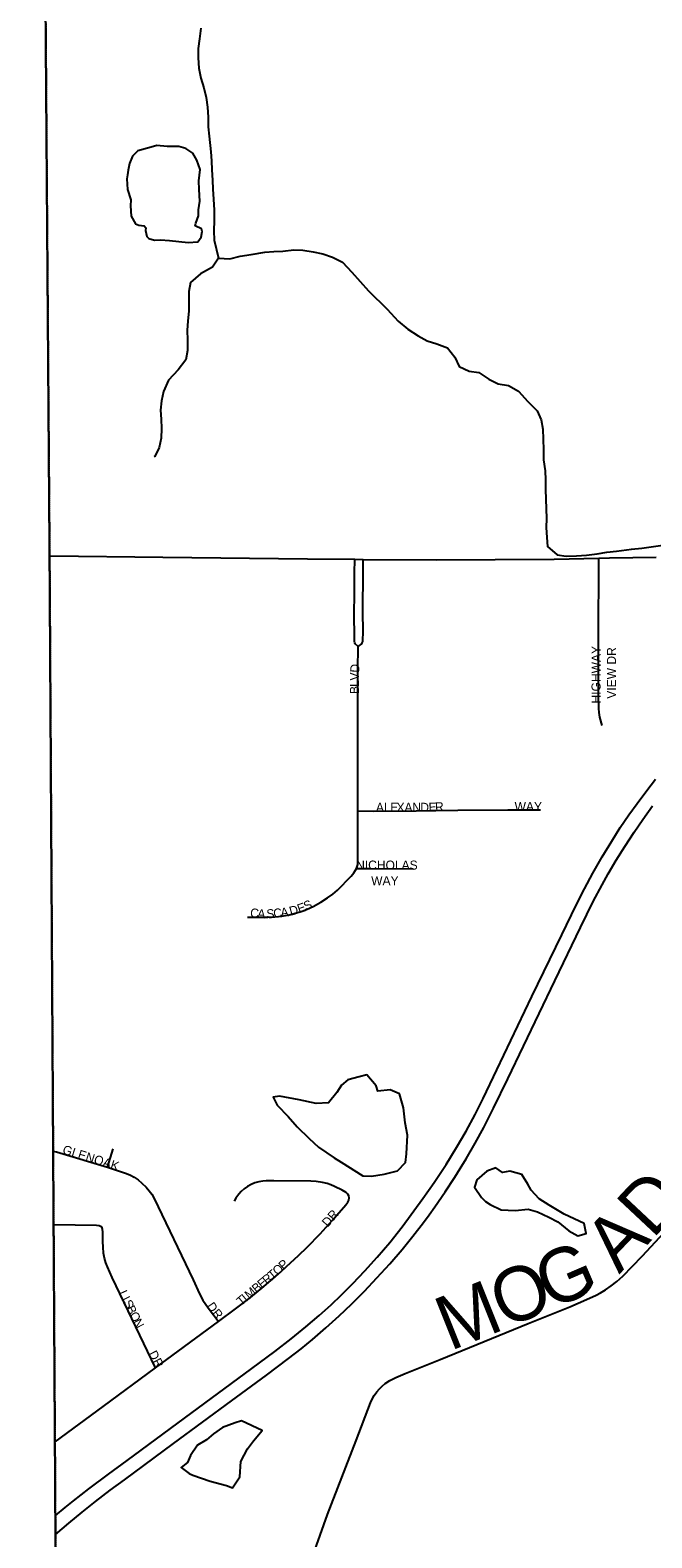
# Model space of a CAD drawing. Header units: feet. Extents: x 2113747 to 2516209, y 960708 to 1356798.
# Tile 47 of 206: x 2273654 to 2277107, y 1125856 to 1134222. Entities that reach past the tile are written whole.
import ezdxf

# ---------------------------------------------------------------- set-up
doc = ezdxf.new("R2010")
doc.units = ezdxf.units.FT
doc.header["$LTSCALE"] = 50
doc.header["$MEASUREMENT"] = 0
doc.linetypes.add('OhDOT_USTN3', pattern=[0.22, 0.165, -0.055])
for name, color, linetype in [('0_Xref', 7, 'Continuous'), ('GM_X_Adjacent_County', 251, 'OhDOT_USTN3'), ('GM_X_City_Street', 251, 'Continuous'), ('GM_X_City_Street_Text', 251, 'Continuous'), ('GM_X_County', 251, 'OhDOT_USTN3'), ('GM_X_County_Road', 3, 'Continuous'), ('GM_X_County_Road_Text', 3, 'Continuous'), ('GM_X_Interstate_Route', 1, 'Continuous'), ('GM_X_Minor_Lake', 5, 'Continuous'), ('GM_X_Minor_River', 5, 'Continuous'), ('GM_X_Township', 251, 'OhDOT_USTN3'), ('GM_X_Township_Subdivision', 4, 'Continuous'), ('GM_X_Township_Subdivision_Text', 4, 'Continuous')]:
    doc.layers.add(name, color=color, linetype=linetype)
doc.styles.add('Styledgn030', font='dgn030.shx')

# ---------------------------------------------------------------- blocks, each defined once
blk = doc.blocks.new('POR')
at = {"layer": 'GM_X_Adjacent_County', "flags": 128}
blk.add_lwpolyline([(2192629.9, 1167519.5), (2192631.2, 1170403.5), (2192632.8, 1173672.8), (2192633.8, 1175629.5), (2192671.1, 1181169.3), (2192669.3, 1184775.1), (2192667.8, 1187766.9), (2192660.9, 1188884.7), (2192638, 1192623.1), (2192637, 1192687), (2192624.5, 1194837.8), (2192737.6, 1194839.7), (2198605.6, 1194974.2), (2199009.7, 1194982.8), (2204631.8, 1195039.6), (2205347.9, 1195050.5), (2205386.6, 1195051.1), (2205910.4, 1195059.1), (2205996.9, 1195060.4), (2208466.7, 1195086.6), (2214754.4, 1195227), (2218436, 1195308), (2224284, 1195428.9), (2225752.4, 1195457.9), (2225462.4, 1195534.2), (2225401.5, 1195595.2), (2225364.4, 1195690.5), (2225385.6, 1195870.7), (2225422.7, 1195968.7), (2225454.5, 1196101.2), (2225555.1, 1196175.4), (2225730, 1196146.2), (2225936.7, 1196103.9), (2226103.6, 1195950.2), (2226196.3, 1195762.1), (2226318.2, 1195778), (2226413.6, 1195876), (2226477.1, 1196119.8), (2226432.1, 1196339.7), (2226254.6, 1196527.8), (2226111.5, 1196633.7), (2226016.1, 1196776.8), (2225706.3, 1197037.8), (2225597.5, 1197214), (2225541.9, 1197428.6), (2225549.8, 1197574.3), (2225533.9, 1197682.9), (2225510.1, 1197751.8), (2225433.3, 1197823.4), (2225319.3, 1197810.1), (2225163, 1197849.8), (2225022.6, 1197884.3), (2224866.2, 1197995.8), (2224773.6, 1198237.6), (2224766.2, 1198416.3), (2224818.6, 1198832.8), (2224831.8, 1198917.6), (2224868.9, 1199050.1), (2224916.6, 1199124.2), (2224988.2, 1199164), (2225078.2, 1199177.2), (2225210.7, 1199142.8), (2225361.7, 1199058), (2225454.5, 1198986.5), (2225541.9, 1198975.9), (2225626.7, 1199020.9), (2225653.2, 1199068.6), (2225634.6, 1199164), (2225576.3, 1199317.6), (2225558.1, 1199409.1), (2225502.1, 1199640.9), (2225359.1, 1199810.4), (2225210.7, 1199887.3), (2225033.2, 1199916.4), (2224903.4, 1199927), (2224733.8, 1199887.3), (2224588.1, 1199836.9), (2224426.5, 1199852.8), (2224304.6, 1199924.4), (2224140.3, 1200009.2), (2224033.1, 1200099.2), (2223933.7, 1200223.8), (2223870.1, 1200324.4), (2223843.6, 1200456.9), (2223875.4, 1200570.8), (2223989.3, 1200713.9), (2224135, 1200891.4), (2224264.9, 1201013.3), (2224315.2, 1201058.3), (2224325.8, 1201095.4), (2224307.2, 1201143.1), (2224270.1, 1201185.5), (2224190.7, 1201257), (2224050.2, 1201262.3), (2223875.4, 1201254.4), (2223719.1, 1201259.7), (2223624.4, 1201296.8), (2223554.8, 1201352.4), (2223464.7, 1201458.4), (2223422.3, 1201569.7), (2223427.6, 1201646.5), (2223462.1, 1201752.5), (2223552.1, 1201842.6), (2223692.6, 1201903.5), (2223840.9, 1201967.1), (2223893.9, 1201998.9), (2223939, 1202043.9), (2223962.8, 1202134), (2223909.8, 1202269.1), (2223851.5, 1202340.7), (2223774.7, 1202356.6), (2223692.6, 1202348.6), (2223578.6, 1202303.6), (2223491.2, 1202258.5), (2223382.6, 1202226.8), (2223303.1, 1202247.9), (2223247.5, 1202300.9), (2223215.7, 1202377.8), (2223197.1, 1202483.7), (2223244.8, 1202642.7), (2223353.4, 1202799), (2223454.1, 1202942.1), (2223462.1, 1203018.9), (2223462.1, 1203064), (2223390.5, 1203188.5), (2223235.7, 1203282.8), (2223181.3, 1203339.3), (2223130.4, 1203395.8), (2223116.3, 1203463.6), (2223153, 1203562.4), (2223226.5, 1203633.1), (2223288.6, 1203695.2), (2223316.9, 1203765.9), (2223297.1, 1203887.3), (2223251.9, 1203949.5), (2223175.6, 1203974.9), (2223085.2, 1203955.1), (2223006.1, 1203918.4), (2222935.5, 1203853.4), (2222850.7, 1203698), (2222740.6, 1203607.6), (2222675.6, 1203593.5), (2222616.2, 1203610.5), (2222559.7, 1203698), (2222463.7, 1204073.8), (2222458, 1204285.7), (2222497.6, 1204359.1), (2222596.5, 1204452.4), (2222805.5, 1204585.1), (2222929.8, 1204675.6), (2222992, 1204740.5), (2223006.1, 1204788.6), (2222972.2, 1204847.9), (2222910.1, 1204912.9), (2222760.3, 1204955.2), (2222599.3, 1204969.4), (2222480.6, 1205008.9), (2222404.4, 1205076.7), (2222263.1, 1205240.6), (2222181.2, 1205336.6), (2222079.5, 1205407.3), (2221966.5, 1205441.2), (2221881.7, 1205472.2), (2221797, 1205516.5), (2221703.7, 1205619.2), (2221630.3, 1205687), (2221562.5, 1205698.3), (2221463.6, 1205681.3), (2221311, 1205613.5), (2221195.2, 1205576.8), (2221070.9, 1205582.4), (2220859, 1205622), (2220743.2, 1205681.3), (2220576.5, 1205822.6), (2220455, 1205944), (2220302.4, 1206023.1), (2220181, 1206074), (2220090.6, 1206150.3), (2220048.2, 1206308.5), (2220039.7, 1206483.6), (2219974.7, 1206616.4), (2219935.2, 1206709.7), (2219898.5, 1206817), (2219906.9, 1206918.7), (2220005.8, 1207031.7), (2220152.7, 1207136.3), (2220291.1, 1207226.7), (2220373.1, 1207288.8), (2220421.9, 1207378.1), (2220410.9, 1207565.9), (2220407.2, 1207760.7), (2220339.7, 1208008), (2220291, 1208255.3), (2220324.8, 1208431.4), (2220444.6, 1208768.6), (2220470.9, 1208944.7), (2220422.2, 1209154.5), (2220328.5, 1209281.8), (2220103.7, 1209491.7), (2219826.5, 1209709), (2219691.6, 1209851.3), (2219429.3, 1210203.5), (2219283.2, 1210473.3), (2219245.7, 1210694.3), (2219320.7, 1211065.2), (2219356.9, 1211201.2), (2219410.6, 1211402.4), (2219451.8, 1211743.4), (2219388.1, 1211971.9), (2219215.8, 1212230.4), (2219028.4, 1212466.5), (2218661.3, 1212777.4), (2218365.3, 1213088.4), (2218207.9, 1213346.9), (2218114.2, 1213710.3), (2218088, 1214032.6), (2218118, 1214403.5), (2218200.4, 1214647), (2218372.8, 1214973), (2218440.2, 1215096.6), (2218541.4, 1215411.3), (2218635, 1215696.1), (2218743.7, 1215898.4), (2218886.1, 1216149.4), (2219047.2, 1216370.4), (2219095.9, 1216516.6), (2219144.6, 1216741.4), (2219144.6, 1216921.2), (2219118.3, 1217142.2), (2219133.3, 1217333.3), (2219144.6, 1217520.7), (2219065.9, 1217816.6), (2219058.4, 1218048.9), (2219054.6, 1218326.2), (2219075.1, 1218515), (2219103.6, 1218655.5), (2219090, 1218753.5), (2219032.2, 1218921.9), (2218878.6, 1219180.4), (2218788.6, 1219296.6), (2218691.2, 1219360.2), (2218575.1, 1219379), (2218297.8, 1219382.7), (2217968.1, 1219292.8), (2217739.6, 1219274.1), (2217544.8, 1219307.8), (2217436.1, 1219296.6), (2217237.5, 1219296.6), (2217140.1, 1219345.3), (2217039, 1219457.7), (2216781, 1219756.6), (2216623.1, 1220057.1), (2216570, 1220251), (2216533.2, 1220570.4), (2216540.7, 1220686.5), (2216551.9, 1220843.9), (2216668.1, 1220915.1), (2216847.9, 1220915.1), (2217027.7, 1220836.4), (2217394.9, 1220686.5), (2217522.3, 1220769), (2217675.9, 1220956.3), (2217732.1, 1221094.9), (2217720.9, 1221244.8), (2217683.4, 1221394.7), (2217559.6, 1221466.3), (2217447.4, 1221394.7), (2217323.7, 1221398.4), (2217147.6, 1221465.8), (2216990.3, 1221615.7), (2216922.8, 1221671.9), (2216776.7, 1221754.3), (2216638.1, 1221784.3), (2216499.5, 1221758.1), (2216364.6, 1221701.9), (2216282.2, 1221679.4), (2216188.5, 1221761.8), (2216154.8, 1221904.2), (2216195, 1221993.3), (2217854.6, 1222013.8), (2218902.3, 1222026.2), (2221110.2, 1222044.8), (2224969.7, 1222054.4), (2226270.9, 1222054.4), (2227184.2, 1222047.2), (2228798.4, 1222028), (2230481.2, 1221983), (2231335, 1221970.9), (2233013.3, 1221964.2), (2233375.5, 1221985.7), (2235298.9, 1222030.3), (2235886, 1222018.9), (2238008.6, 1221951.6), (2239797.9, 1221947.1), (2240042.3, 1221946.5), (2240473.1, 1221945.4), (2240926.8, 1221944.3), (2242478.9, 1221940.4), (2243220.1, 1221938.8), (2246206.9, 1221908.5), (2259652.5, 1221764.6), (2265464.6, 1221710.9), (2271661.6, 1221657), (2271878.3, 1221655.1), (2272245.5, 1221652), (2272941.3, 1221646.2), (2272946, 1221095.4), (2272949.1, 1220734.4), (2272952.1, 1220381.2), (2272955.4, 1219996), (2272959.4, 1219526.6), (2272961.9, 1219224.8), (2272968.2, 1218487.3), (2272977.4, 1217406), (2272974.8, 1216501), (2272990.9, 1215563.4), (2273071.2, 1206556.1), (2273192.8, 1198453.5), (2273152, 1195400.2), (2273227.8, 1192712.3), (2273176, 1191452.9), (2273163.7, 1190519), (2273216.2, 1187364.3), (2273321.3, 1182083.5), (2273359.1, 1179653.6), (2273351.3, 1179125), (2273357.7, 1177775.8), (2273384.1, 1177023.3), (2273394.3, 1176620.2), (2273391.7, 1176176.2), (2273414.8, 1174719.8), (2273428, 1173103.9), (2273425.8, 1173043.6), (2273462.1, 1168895.5), (2273464.5, 1168621), (2273485.8, 1167056), (2273539.3, 1163371.7), (2273559.6, 1160545.6), (2273585.4, 1158808.2), (2273596.3, 1155295.4), (2273631.6, 1150488), (2273636.5, 1149823), (2273644.5, 1148717.3), (2273648.4, 1148193.1), (2273652, 1147705.5), (2273706.6, 1144116.6), (2273707.6, 1143905.8), (2273727.1, 1137671.6), (2273735.1, 1134958.5), (2273761.9, 1131307.3), (2273776.3, 1128907.7), (2273781.7, 1128012.6), (2273782.4, 1127896.3), (2273784.2, 1127598.8), (2273791.5, 1126394.8), (2273793.6, 1126045), (2273794.2, 1125937.8), (2273799.7, 1125028), (2273809.4, 1124393.2), (2273866, 1121326.5), (2273859.4, 1119169.8), (2273876.6, 1118816.7), (2273877.6, 1116829.3), (2273844.6, 1115019.5), (2273847.8, 1114656.2), (2273851, 1114280.8), (2273852.3, 1114201.4), (2273856.5, 1113636.4), (2273857.2, 1113574.9), (2273859.5, 1113280.7), (2273861.4, 1113068.9), (2273868, 1112293.9), (2273872.2, 1111793.8), (2273877.5, 1111173.5), (2273881.1, 1110747.6), (2273883.9, 1110420.3), (2273884.8, 1110318.2), (2273888.6, 1109866.3), (2273890, 1109707.5), (2273891.8, 1109492.1), (2273890.4, 1108659.3), (2273894.8, 1107881.1), (2273927.6, 1105260.2), (2273922.8, 1103968.8), (2273943.7, 1101977.2), (2274002.6, 1096381.5), (2274018.6, 1094549.4), (2274044.9, 1093010.2), (2274048.7, 1092052.6), (2274067.2, 1090515.4), (2273842.4, 1090510.7), (2272585.3, 1090487.3), (2271751, 1090471.4), (2270733.1, 1090435.2), (2268200, 1090404.7), (2267777.9, 1090417.9), (2267760.3, 1089303.9), (2267673.8, 1087761.6), (2267628.1, 1085889.8), (2267594, 1084591.7), (2267582.7, 1084034.8), (2267570.3, 1083741), (2267407.2, 1076550.8), (2267310.2, 1072879), (2267224, 1068545.6), (2267218.3, 1067679.9), (2267123.1, 1064546.5), (2267119.1, 1064405.2), (2267104.5, 1064277.9), (2267008.7, 1060529.1), (2266029.7, 1060557.9), (2264763.9, 1060590.1), (2264178.8, 1060604.7), (2263522.7, 1060622.5), (2262904.9, 1060648.5), (2262577.6, 1060658), (2262494, 1060660.5), (2262467.7, 1060661.6), (2262069.3, 1060670.2), (2259905, 1060723.2), (2259350.2, 1060738.4), (2254917, 1060859.8), (2252021.6, 1060939.2), (2251064.1, 1060965.4), (2247613.1, 1061077.2), (2245772.7, 1061157), (2240478.8, 1061338.5), (2240258.8, 1061346.5), (2239174.2, 1061389.9), (2237828.1, 1061435.5), (2234872.6, 1061543.7), (2228637.7, 1061772), (2226856.4, 1061837.2), (2226221.3, 1061860.2), (2224371, 1061928), (2218716.2, 1062135.2), (2216024.1, 1062233.7), (2214252.3, 1062298.5), (2212077.5, 1062441.6), (2210447.7, 1062486), (2205425.9, 1062621.2), (2204591.8, 1062651.7), (2204074.2, 1062670.6), (2204061.3, 1063896.1), (2204018.7, 1067962.2), (2204017.8, 1068050.4), (2203986, 1071081.2), (2203969.1, 1073268.3), (2203919.7, 1078642.6), (2203897.5, 1079534.1), (2203924.1, 1083121.6), (2203902.3, 1084169), (2203923.9, 1085136.9), (2203915.9, 1085866.3), (2203909.3, 1086297.6), (2203904.8, 1086751.9), (2203874, 1089335.2), (2203868.8, 1089766.1), (2203327, 1089754.3), (2199689.1, 1089719.7), (2199501.9, 1089724.5), (2198608.4, 1089725.7), (2198226.9, 1089714.9), (2197797.6, 1089712.6), (2197121.5, 1089708), (2195423.4, 1089702.7), (2195255.6, 1089694.6), (2194546.9, 1089678.2), (2193306.3, 1089676.1), (2192605.8, 1089671.9), (2192619.6, 1092103.3), (2192625.3, 1092537.8), (2192655.8, 1094119.7), (2192658.9, 1095336.3), (2192658, 1095922.6), (2192588.6, 1099321.9), (2192674.5, 1103192.8), (2192654.8, 1107795.5), (2192654.1, 1108034.1), (2192653, 1108439.7), (2192666.1, 1108661.5), (2192655.7, 1108900), (2192656.8, 1109082.6), (2192653.9, 1109924.3), (2192636.4, 1110046.8), (2192644.4, 1110728.7), (2192636.8, 1111737.7), (2192634.1, 1112042.6), (2192629.5, 1112563.6), (2192567, 1113876.2), (2192570.8, 1115766.5), (2192562.7, 1116200.3), (2192562.2, 1116521.2), (2192561.7, 1116842), (2192568.4, 1119398.8), (2192556.7, 1120002.2), (2192551.5, 1123337.2), (2192552.2, 1123393.2), (2192559.7, 1126775.7), (2192557.3, 1127768), (2192541.4, 1130026.9), (2192543.4, 1132645.5), (2192543.5, 1135846.7), (2192542.4, 1136084.5), (2192539.5, 1136744.2), (2192530.1, 1137575), (2192539.4, 1140482.2), (2192538.9, 1143380.8), (2192552.3, 1147211.2), (2192555.8, 1148675.9), (2192557.2, 1148924), (2192558, 1149453.5), (2192561.9, 1150576.9), (2192568.8, 1152460.6), (2192570.2, 1152862.8), (2192571.3, 1153175.8), (2192574.9, 1154176.3), (2192587.8, 1155252.3), (2192594.1, 1158494.9), (2192604.3, 1162456.4), (2192620.3, 1166969.1), (2192629.9, 1167519.5)], dxfattribs=at)
at = {"layer": 'GM_X_City_Street', "flags": 128}
for points in [[(2273780.9, 1128002.1), (2273799.8, 1127997.8), (2273819.4, 1127992.1), (2274083.8, 1127912.2)], [(2274083.8, 1127912.2), (2274114.3, 1128015.6)], [(2274083.8, 1127912.2), (2274134, 1127896.9), (2274189.9, 1127877.7), (2274211.3, 1127868.2), (2274231.7, 1127857), (2274253.8, 1127842.1), (2274274.4, 1127825.1), (2274298, 1127801.8), (2274315.6, 1127781.9), (2274329.3, 1127762.9), (2274342.7, 1127739.8), (2274558.7, 1127287), (2274594.8, 1127210.1), (2274613.2, 1127175.7), (2274628.8, 1127151.1), (2274648.1, 1127125.1), (2274672.3, 1127093.9), (2274699.2, 1127056.8)], [(2274699.2, 1127056.8), (2274794.3, 1127126.7), (2274877.9, 1127190.2), (2274951.6, 1127250.1), (2275034, 1127320.3), (2275145, 1127422.4), (2275191.7, 1127468.3), (2275265.1, 1127543.2), (2275330.9, 1127616.3), (2275407, 1127703.3), (2275417.6, 1127718.4), (2275424, 1127730.7), (2275425.7, 1127743.1), (2275423.1, 1127754.8), (2275417.9, 1127763.3), (2275408.8, 1127771.8), (2275386, 1127786.1), (2275345, 1127805.8), (2275324.4, 1127815.1), (2275303.2, 1127822.2), (2275278, 1127828), (2275242.7, 1127833.2), (2275213.6, 1127835.1), (2275006.9, 1127837.7), (2274964.5, 1127836.9), (2274945.3, 1127835.3), (2274923.2, 1127831.3), (2274901.5, 1127825.2), (2274880.9, 1127816.7), (2274861.2, 1127805.9), (2274842.8, 1127793.1), (2274825.9, 1127778.4), (2274812.1, 1127763.5), (2274796.6, 1127740.6), (2274786.1, 1127725.1)], [(2273786.4, 1127594.2), (2274022.2, 1127591.5), (2274037.2, 1127589.5), (2274048.9, 1127583.7)], [(2274349.7, 1126799.4), (2274153.1, 1127209.1), (2274109.2, 1127301.1), (2274082.7, 1127360.3), (2274073.6, 1127383), (2274066.6, 1127408.8), (2274062, 1127435.1), (2274058.6, 1127468.2), (2274057.5, 1127501.3), (2274058.2, 1127553.7), (2274056.7, 1127567.4), (2274053.5, 1127577.2), (2274048.9, 1127583.7)], [(2274349.7, 1126799.4), (2274699.2, 1127056.8)], [(2273793.5, 1126389.7), (2274060, 1126585.2), (2274349.7, 1126799.4)]]:
    blk.add_lwpolyline(points, dxfattribs=at)
at = {"layer": 'GM_X_County', "flags": 128}
blk.add_lwpolyline([(2353397.3, 1222450.6), (2356857.8, 1222526.2), (2358764.2, 1222567.9), (2364179.8, 1222723), (2365829.3, 1222755.4), (2369644.5, 1222836), (2372194.3, 1222881.1), (2374472.3, 1222923.6), (2379690, 1223029.2), (2379735.3, 1219825.9), (2379742.5, 1219374.1), (2379833.5, 1216178.2), (2380013.7, 1209139.3), (2380002.9, 1203412.7), (2380022.1, 1202248.7), (2380179.5, 1195355.7), (2380181.1, 1194352.1), (2380358.7, 1187411.8), (2380412.2, 1186569.4), (2380419, 1184192.9), (2380463.4, 1181822.8), (2380682.1, 1170162.6), (2380745.6, 1166807.5), (2380770.9, 1165044.4), (2380823.5, 1161381.7), (2380824.4, 1161039), (2380878.4, 1157551.6), (2380892.1, 1156694), (2381025.8, 1152330.2), (2381034.1, 1152022.9), (2381157.7, 1145149.6), (2381235.2, 1140057.3), (2381268.9, 1137567.7), (2381333.6, 1132856.3), (2381336.2, 1132676.3), (2381342.7, 1132209.7), (2381380.2, 1130882.5), (2381387.9, 1130504.3), (2381408.6, 1129490.6), (2381421.5, 1128859.1), (2381523.9, 1123852.6), (2381544, 1122871.8), (2381624.1, 1118858), (2381679.2, 1116097), (2382044.1, 1104151.5), (2382074.4, 1096083.3), (2382125.5, 1091786.6), (2380307.4, 1091765.7), (2379220.6, 1091753.5), (2378988.2, 1091750.9), (2374063.3, 1091695.8), (2368828.8, 1091636.7), (2365146.5, 1091594.1), (2364291.2, 1091584.2), (2363494.4, 1091575), (2360810.6, 1091544.4), (2360599, 1091542), (2358847.6, 1091522.2), (2355371.4, 1091476.5), (2352195.1, 1091434.8), (2348514, 1091386.5), (2345660.7, 1091348.1), (2342696.5, 1091308), (2341798.6, 1091295.9), (2335156.9, 1091206), (2333215.9, 1091179.6), (2331836.7, 1091160.8), (2328725.2, 1091118.3), (2328614.6, 1091116.8), (2326938, 1091094), (2326731.9, 1091091.2), (2324107.7, 1091055.6), (2318106.7, 1090974.3), (2313863.2, 1090916.7), (2307056.5, 1090902.7), (2301402.5, 1090840.2), (2299895.2, 1090830.9), (2299145.4, 1090827), (2298147.3, 1090820), (2294564.9, 1090799.7), (2294189.7, 1090794.9), (2291695.4, 1090779.5), (2287536.2, 1090732.9), (2283974.2, 1090692.1), (2281183.7, 1090660.2), (2280571.3, 1090645.8), (2279736.9, 1090638.3), (2276110.5, 1090564), (2275964.5, 1090560.6), (2275353.8, 1090543.6), (2275299.8, 1090544.7), (2274067.2, 1090515.4), (2274048.7, 1092052.6), (2274044.9, 1093010.2), (2274018.6, 1094549.4), (2274002.6, 1096381.5), (2273943.7, 1101977.2), (2273922.8, 1103968.8), (2273927.6, 1105260.2), (2273894.8, 1107881.1), (2273890.4, 1108659.3), (2273891.8, 1109492.1), (2273890, 1109707.5), (2273888.6, 1109866.3), (2273884.8, 1110318.2), (2273883.9, 1110420.3), (2273881.1, 1110747.6), (2273877.5, 1111173.5), (2273872.2, 1111793.8), (2273868, 1112293.9), (2273861.4, 1113068.9), (2273859.5, 1113280.7), (2273857.2, 1113574.9), (2273856.5, 1113636.4), (2273852.3, 1114201.4), (2273851, 1114280.8), (2273847.8, 1114656.2), (2273844.6, 1115019.5), (2273877.6, 1116829.3), (2273876.6, 1118816.7), (2273859.4, 1119169.8), (2273866, 1121326.5), (2273809.4, 1124393.2), (2273799.7, 1125028), (2273794.2, 1125937.8), (2273793.6, 1126045), (2273791.5, 1126394.8), (2273784.2, 1127598.8), (2273782.4, 1127896.3), (2273781.7, 1128012.6), (2273776.3, 1128907.7), (2273761.9, 1131307.3), (2273735.1, 1134958.5), (2273727.1, 1137671.6), (2273707.6, 1143905.8), (2273706.6, 1144116.6), (2273652, 1147705.5), (2273648.4, 1148193.1), (2273644.5, 1148717.3), (2273636.5, 1149823), (2273631.6, 1150488), (2273596.3, 1155295.4), (2273585.4, 1158808.2), (2273559.6, 1160545.6), (2273539.3, 1163371.7), (2273485.8, 1167056), (2273464.5, 1168621), (2273462.1, 1168895.5), (2273425.8, 1173043.6), (2273428, 1173103.9), (2273414.8, 1174719.8), (2273391.7, 1176176.2), (2273394.3, 1176620.2), (2273384.1, 1177023.3), (2273357.7, 1177775.8), (2273351.3, 1179125), (2273359.1, 1179653.6), (2273321.3, 1182083.5), (2273216.2, 1187364.3), (2273163.7, 1190519), (2273176, 1191452.9), (2273227.8, 1192712.3), (2273152, 1195400.2), (2273192.8, 1198453.5), (2273071.2, 1206556.1), (2272990.9, 1215563.4), (2272974.8, 1216501), (2272977.4, 1217406), (2272968.2, 1218487.3), (2272961.9, 1219224.8), (2272959.4, 1219526.6), (2272955.4, 1219996), (2272952.1, 1220381.2), (2272949.1, 1220734.4), (2272946, 1221095.4), (2272941.3, 1221646.2), (2274225.6, 1221624.2), (2276583.5, 1221584), (2279435.7, 1221566.7), (2287284, 1221585.8), (2287633.6, 1221586.7), (2288155.2, 1221588), (2289132.5, 1221589), (2291838.4, 1221591.7), (2294723.8, 1221588), (2295595.2, 1221590.6), (2298613, 1221604.6), (2299175.1, 1221608.8), (2303374.4, 1221676), (2308425.8, 1221766), (2313088.3, 1221841.3), (2315599.9, 1221874.5), (2319071, 1221920.3), (2326583.9, 1222060.9), (2327982.2, 1222075.8), (2333341.1, 1222132.7), (2335681.5, 1222157.3), (2338510.3, 1222201), (2341238.8, 1222244.5), (2343737.4, 1222286.4), (2344323.7, 1222288.3), (2349299.7, 1222361.1), (2350843.4, 1222394.8), (2353397.3, 1222450.6)], dxfattribs=at)
at = {"layer": 'GM_X_County_Road', "flags": 128}
for points in [[(2273767.4, 1131305.4), (2274390.8, 1131297.7)], [(2274390.8, 1131297.7), (2275195, 1131287.9), (2275456.6, 1131286.1)], [(2276812.3, 1131292.6), (2276871.1, 1131293.9), (2277130.2, 1131297.8)], [(2275456.6, 1131286.1), (2275504.2, 1131285.8)], [(2275504.2, 1131285.8), (2275909.3, 1131283.1), (2276564.7, 1131287)], [(2276564.7, 1131287), (2276812.3, 1131292.6)], [(2275163.5, 1125583.7), (2275305.8, 1125986.1), (2275464.6, 1126396.2), (2275543.8, 1126604.9), (2275553.5, 1126626.2), (2275565, 1126646.6), (2275578.5, 1126665.8), (2275593.7, 1126683.6), (2275608.2, 1126697.6), (2275626.4, 1126712.4), (2275651.7, 1126728.6), (2275684.4, 1126745.1), (2275735.9, 1126767.2), (2275930.3, 1126846.6), (2276419.2, 1127045.9), (2276650.6, 1127138.9), (2276743.7, 1127179.4), (2276797.7, 1127203.2), (2276820.8, 1127214.9), (2276848.7, 1127231.5), (2276880.6, 1127253.9), (2276911.2, 1127278.3), (2276945.1, 1127308.9), (2277051.8, 1127419.9), (2277345.2, 1127734)]]:
    blk.add_lwpolyline(points, dxfattribs=at)
at = {"layer": 'GM_X_Interstate_Route', "flags": 128}
for points in [[(2273794.4, 1125979.2), (2273847.8, 1126023.6), (2273895.6, 1126061.2), (2273980.1, 1126127.3), (2274089, 1126209), (2274193.6, 1126285.5), (2274510.4, 1126519.3), (2274885.7, 1126795.4), (2275012.1, 1126889.5), (2275102.9, 1126959.9), (2275184.4, 1127026.3), (2275259.3, 1127090.3), (2275325.1, 1127149.7), (2275382.3, 1127204), (2275445.1, 1127266.8), (2275512.9, 1127338.2), (2275581.3, 1127413.7), (2275650.9, 1127494.9), (2275720.4, 1127582.6), (2275834.7, 1127739.3), (2275897.5, 1127828.5), (2275964.1, 1127927.7), (2276022.4, 1128021.5), (2276074.6, 1128111.9), (2276124.5, 1128205.6), (2276169, 1128294.3), (2276245.9, 1128454), (2276440.7, 1128859.2), (2276605.9, 1129202.1), (2276686.2, 1129367.4), (2276732.5, 1129457.8), (2276779.3, 1129544.3), (2276831.3, 1129635.4), (2276883.8, 1129722.4), (2276931.4, 1129797), (2276979, 1129867.7), (2277024.7, 1129931.7), (2277077.7, 1130002.5), (2277126.9, 1130065.7)], [(2273794.4, 1125875.4), (2273868, 1125937.9), (2273942.3, 1125999.1), (2274016.5, 1126058.3), (2274098.6, 1126120.2), (2274178.3, 1126178.4), (2274450.3, 1126379), (2274773, 1126616.1), (2274966.1, 1126757.9), (2275089.3, 1126850.6), (2275158.5, 1126905.3), (2275222.1, 1126957.4), (2275296.6, 1127021.6), (2275369.4, 1127087.7), (2275438.2, 1127153.3), (2275510, 1127225.3), (2275580.1, 1127298.8), (2275650.5, 1127376.6), (2275719, 1127456.1), (2275779, 1127529.8), (2275837.6, 1127605.2), (2275870.4, 1127649.1), (2275900.8, 1127692.4), (2275958.7, 1127775.9), (2276012.6, 1127858.1), (2276042.2, 1127904.7), (2276074.7, 1127958.5), (2276125.8, 1128046.3), (2276172.7, 1128132.7), (2276227.7, 1128240.8), (2276306.5, 1128403), (2276568.6, 1128946.9), (2276710.1, 1129243), (2276781, 1129387.5), (2276830.1, 1129480.5), (2276864, 1129540.6), (2276908.9, 1129617.2), (2276955.6, 1129692.6), (2277007.6, 1129772.4), (2277055.9, 1129842.9), (2277109.8, 1129917.4)]]:
    blk.add_lwpolyline(points, dxfattribs=at)
at = {"layer": 'GM_X_Minor_Lake'}
for p, q in [((2274428, 1133054.6), (2274532.1, 1133044.9)), ((2275381.8, 1127940.4), (2275502.1, 1127864.6)), ((2276209.1, 1127706.4), (2276269.2, 1127676.6)), ((2274558.3, 1126204.5), (2274654.4, 1126170.7))]:
    blk.add_line(p, q, dxfattribs=at)
at = {"layer": 'GM_X_Minor_Lake', "flags": 128}
for points in [[(2274532.1, 1133044.9), (2274586.1, 1133047.1), (2274604.1, 1133073.2), (2274610, 1133105.3), (2274606, 1133119.3), (2274569.9, 1133137.3), (2274573.8, 1133151.3), (2274589.7, 1133191.5), (2274589.6, 1133225.6), (2274595.5, 1133273.8), (2274593.3, 1133337.9), (2274591.2, 1133386.1), (2274599, 1133448.3), (2274578.8, 1133500.4), (2274556.7, 1133540.4), (2274518.6, 1133566.4), (2274480.5, 1133576.3), (2274414.5, 1133576.1), (2274358.4, 1133581.9), (2274326.4, 1133573.8), (2274252.4, 1133553.4), (2274222.5, 1133523.3), (2274206.6, 1133483.1), (2274198.7, 1133444.9), (2274194.8, 1133418.9), (2274190.8, 1133396.8), (2274195, 1133338.6), (2274213.2, 1133280.5), (2274211.3, 1133248.4), (2274215.5, 1133190.2), (2274239.6, 1133148.2), (2274257.6, 1133140.2), (2274287.7, 1133136.3), (2274295.7, 1133126.3), (2274293.7, 1133110.3), (2274301.8, 1133078.2), (2274313.9, 1133066.2), (2274343.9, 1133056.3), (2274378, 1133058.4), (2274428, 1133054.6)], [(2275502.1, 1127864.6), (2275550.1, 1127862.7), (2275620.1, 1127875), (2275694.1, 1127893.3), (2275738, 1127939.6), (2275743.9, 1127987.8), (2275749.6, 1128090.1), (2275737.4, 1128158.2), (2275727.1, 1128242.4), (2275704.9, 1128320.6), (2275652.8, 1128342.5), (2275584.8, 1128334.2), (2275574.7, 1128364.3), (2275524.4, 1128426.3), (2275480.4, 1128414.1), (2275418.4, 1128397.9), (2275382.5, 1128367.7), (2275356.6, 1128327.5), (2275310.7, 1128269.1), (2275242.7, 1128266.9), (2275148.6, 1128286.7), (2275038.4, 1128306.4), (2275004.4, 1128302.2), (2275026.6, 1128256.2), (2275086.8, 1128194.2), (2275137, 1128136.2), (2275203.2, 1128072.2), (2275255.4, 1128024.2), (2275341.7, 1127964.4), (2275381.8, 1127940.4)], [(2276269.2, 1127676.6), (2276347.3, 1127672.8), (2276419.3, 1127679.1), (2276471.4, 1127665.2), (2276533.5, 1127635.3), (2276583.6, 1127609.4), (2276645.8, 1127559.4), (2276696, 1127531.5), (2276741.9, 1127545.7), (2276729.8, 1127599.9), (2276619.5, 1127651.6), (2276535.3, 1127701.5), (2276481.2, 1127737.4), (2276437, 1127785.4), (2276416.9, 1127819.5), (2276384.7, 1127871.5), (2276318.6, 1127891.4), (2276276.6, 1127883.2), (2276240.5, 1127909.1), (2276190.5, 1127890.9), (2276134.6, 1127842.6), (2276120.7, 1127802.4), (2276160.9, 1127744.4), (2276183, 1127722.4), (2276209.1, 1127706.4)], [(2274654.4, 1126170.7), (2274744.6, 1126147), (2274778.6, 1126133), (2274818.5, 1126195.4), (2274824.2, 1126279.6), (2274860.1, 1126350), (2274894, 1126394.2), (2274941.8, 1126452.5), (2274827.6, 1126506.3), (2274791.6, 1126494.1), (2274721.6, 1126467.8), (2274671.7, 1126433.6), (2274633.7, 1126399.4), (2274583.8, 1126371.1), (2274543.9, 1126312.8), (2274528, 1126274.6), (2274492.1, 1126246.4), (2274536.2, 1126212.5), (2274558.3, 1126204.5)]]:
    blk.add_lwpolyline(points, dxfattribs=at)
at = {"layer": 'GM_X_Minor_River', "flags": 128}
for points in [[(2274602.7, 1134232.7), (2274594.8, 1134174.4), (2274587, 1134120.3), (2274587.2, 1134068.1), (2274591.3, 1134012), (2274601.5, 1133955.8), (2274617.7, 1133901.7), (2274631.8, 1133849.6), (2274638, 1133795.5), (2274642.2, 1133739.3), (2274642.3, 1133685.1), (2274648.5, 1133635), (2274656.7, 1133546.8), (2274660.9, 1133496.6), (2274663, 1133446.5), (2274667.2, 1133390.3), (2274669.4, 1133340.2), (2274671.5, 1133284), (2274675.7, 1133223.9), (2274675.9, 1133165.7), (2274674, 1133109.5), (2274676.2, 1133057.4), (2274700.5, 1132957.1), (2274762.6, 1132953.3), (2274820.6, 1132967.6), (2274880.6, 1132977.8), (2274956.6, 1132990.1), (2275006.6, 1132994.3), (2275056.7, 1132996.4), (2275118.7, 1133002.7), (2275168.7, 1133000.8), (2275224.8, 1132993), (2275278.9, 1132981.1), (2275333, 1132963.3), (2275389.1, 1132935.4), (2275441.3, 1132879.4), (2275533.7, 1132775.4), (2275636.1, 1132673.4), (2275698.3, 1132607.4), (2275750.5, 1132563.4), (2275808.6, 1132525.5), (2275858.7, 1132497.6), (2275912.8, 1132481.7), (2275970.9, 1132459.9), (2276013.1, 1132407.9), (2276037.3, 1132355.8), (2276091.4, 1132329.9), (2276145.5, 1132322), (2276201.6, 1132286.1), (2276253.7, 1132260.2), (2276309.8, 1132250.4), (2276365.9, 1132218.4), (2276418.1, 1132162.5), (2276470.3, 1132110.5), (2276492.5, 1132060.4), (2276500.7, 1132008.3), (2276502.8, 1131952.1), (2276505, 1131893.9), (2276505.2, 1131837.8), (2276513.3, 1131777.6), (2276515.5, 1131727.5), (2276515.7, 1131673.3), (2276517.8, 1131619.1), (2276520, 1131567), (2276522.1, 1131512.9), (2276520.3, 1131462.7), (2276522.4, 1131406.5), (2276526.6, 1131356.4), (2276580.8, 1131310.4), (2276630.8, 1131302.6), (2276688.9, 1131304.8), (2276742.9, 1131309), (2276802.9, 1131317.2), (2276856.9, 1131325.4)], [(2274700.5, 1132957.1), (2274666.6, 1132906.9), (2274600.7, 1132870.6), (2274544.8, 1132822.2), (2274534.9, 1132772), (2274535.2, 1132665.7), (2274529.4, 1132607.5), (2274525.5, 1132557.4), (2274527.7, 1132501.2), (2274527.9, 1132445.1), (2274518, 1132392.9), (2274476.2, 1132336.6), (2274422.3, 1132280.2), (2274394.4, 1132217.9), (2274382.6, 1132165.7), (2274378.7, 1132113.6), (2274380.9, 1132063.4), (2274383, 1132011.3), (2274381.2, 1131959.1), (2274371.3, 1131906.9), (2274345.5, 1131856.7), (2274343.5, 1131854.7)], [(2276856.9, 1131325.4), (2276911, 1131331.6), (2276993, 1131341.9), (2277051, 1131348.1), (2277167.1, 1131364.5)]]:
    blk.add_lwpolyline(points, dxfattribs=at)
at = {"layer": 'GM_X_Township', "flags": 128}
blk.add_lwpolyline([(2273706.6, 1144116.6), (2274451, 1144099.7), (2275848.1, 1144130), (2275977.4, 1144134.4), (2276352.4, 1144118), (2276673.1, 1144104.1), (2278962.2, 1144111.4), (2282223.6, 1144167.6), (2282615.9, 1144160.3), (2282945.7, 1144162.9), (2283046.1, 1144163.7), (2284147.3, 1144164.5), (2284989, 1144172.2), (2286546.8, 1144190.6), (2290241, 1144200.7), (2292292.6, 1144206.4), (2295497.7, 1144177), (2297666.9, 1144176.2), (2299033.2, 1144175.6), (2299033.9, 1144014.5), (2299047.5, 1140868.4), (2299047.6, 1140749.9), (2299047.8, 1140209.6), (2299046.1, 1140060.4), (2299044.3, 1139886.5), (2299057.8, 1135394.5), (2299057.9, 1135375.9), (2299058.9, 1134619.3), (2299063, 1131449.1), (2299075.5, 1121791.7), (2299079.5, 1118653.9), (2298612.7, 1118656.7), (2291693.7, 1118699.5), (2291590.1, 1118700.2), (2286495.2, 1118731.7), (2284462.4, 1118744.2), (2279390.2, 1118775.6), (2279101.6, 1118777.4), (2278180.8, 1118783.1), (2278095.3, 1118774.2), (2278025.8, 1118784.1), (2276681.8, 1118792.4), (2275473, 1118799.8), (2273938.9, 1118798.6), (2273876.6, 1118816.7), (2273859.4, 1119169.8), (2273866, 1121326.5), (2273809.4, 1124393.2), (2273799.7, 1125028), (2273794.2, 1125937.8), (2273793.6, 1126045), (2273791.5, 1126394.8), (2273784.2, 1127598.8), (2273782.4, 1127896.3), (2273781.7, 1128012.6), (2273776.3, 1128907.7), (2273761.9, 1131307.3), (2273735.1, 1134958.5), (2273727.1, 1137671.6), (2273707.6, 1143905.8), (2273706.6, 1144116.6)], dxfattribs=at)
at = {"layer": 'GM_X_Township_Subdivision', "flags": 128}
for points in [[(2275476.3, 1130801.8), (2275459.8, 1130817.6), (2275457.1, 1130822.6), (2275455.6, 1130829.2), (2275455.6, 1130855.3), (2275454.1, 1130979.9), (2275454.4, 1131098), (2275455, 1131209.4), (2275456.6, 1131286.1)], [(2275476.3, 1130801.8), (2275495.4, 1130817.6), (2275498.4, 1130822.2), (2275500.7, 1130830.3), (2275502, 1130839.9), (2275503.1, 1130879.1), (2275501.7, 1131001), (2275503.3, 1131212), (2275504.2, 1131285.8)], [(2276830.6, 1130363), (2276817.7, 1130410.8), (2276813.1, 1130435.5), (2276811.3, 1130457.5), (2276810.3, 1130523.1), (2276810, 1130891.2), (2276812, 1131239.3), (2276812.3, 1131292.6)], [(2275473.7, 1129890.6), (2275473.7, 1129986.5), (2275474.4, 1130672.4), (2275476.3, 1130801.8)], [(2275465.9, 1129570.7), (2275468.2, 1129575.6), (2275470.5, 1129581.7), (2275472.1, 1129586.4), (2275473.2, 1129592.7), (2275473.8, 1129597.8), (2275473.8, 1129602.3), (2275473.7, 1129890.6)], [(2275473.7, 1129890.6), (2275559.8, 1129889.1), (2275796.9, 1129890.5), (2275878, 1129892.9), (2276029.2, 1129894.3), (2276306.4, 1129895.1), (2276487.4, 1129895.6)], [(2274860.5, 1129300.6), (2274973.6, 1129300), (2275013.2, 1129302), (2275051.7, 1129305.6), (2275091.5, 1129313.2), (2275133.4, 1129323.7), (2275165.2, 1129333.3), (2275193, 1129344.3), (2275225.7, 1129360.2), (2275269, 1129384.3), (2275305.3, 1129407.4), (2275334.8, 1129428.7), (2275360.2, 1129449.9), (2275436.1, 1129527.6), (2275450.8, 1129546.2), (2275460.5, 1129560.4), (2275465.9, 1129570.7)], [(2275465.9, 1129570.7), (2275534.7, 1129570.1), (2275781.5, 1129569.1)]]:
    blk.add_lwpolyline(points, dxfattribs=at)
at = {"layer": 'GM_X_City_Street_Text', "char_height": 50, "attachment_point": 7, "line_spacing_factor": 0.8, "style": 'Styledgn030'}
for s, insert, rotation in [('{\\Fdgn000|c0;\\C256;GLENOAK}', (2273829.7, 1127988.7), 342.64539), ('{\\Fdgn000|c0;\\C256;DR}', (2275306.9, 1127577.3), 49.0934), ('{\\Fdgn000|c0;\\C256;O}', (2275027.7, 1127308.9), 41.98977), ('{\\Fdgn000|c0;\\C256;P}', (2275061.4, 1127339.3), 43.07352), ('{\\Fdgn000|c0;\\C256;E}', (2274941.3, 1127236.7), 39.81606), ('{\\Fdgn000|c0;\\C256;R}', (2274968.3, 1127259.2), 39.83711), ('{\\Fdgn000|c0;\\C256;T}', (2274998.8, 1127284.7), 39.92676), ('{\\Fdgn000|c0;\\C256;L}', (2274143, 1127216), 294.36481), ('{\\Fdgn000|c0;\\C256;I}', (2274158.8, 1127181.2), 296.79105), ('{\\Fdgn000|c0;\\C256;T}', (2274826.4, 1127140.9), 39.81606), ('{\\Fdgn000|c0;\\C256;I}', (2274853.4, 1127163.4), 39.83187), ('{\\Fdgn000|c0;\\C256;M}', (2274870.3, 1127177.5), 39.82888), ('{\\Fdgn000|c0;\\C256;B}', (2274910.9, 1127211.3), 39.82422), ('{\\Fdgn000|c0;\\C256;S}', (2274168.9, 1127161.2), 297.0944), ('{\\Fdgn000|c0;\\C256;B}', (2274185, 1127129.9), 297.08614), ('{\\Fdgn000|c0;\\C256;D}', (2274631.4, 1127142), 304.60532), ('{\\Fdgn000|c0;\\C256;R}', (2274660.4, 1127100.5), 310.01992), ('{\\Fdgn000|c0;\\C256;O}', (2274203, 1127094.7), 297.09884), ('{\\Fdgn000|c0;\\C256;N}', (2274223, 1127055.5), 297.09285), ('{\\Fdgn000|c0;\\C256;DR}', (2274309.5, 1126879), 297.89669)]:
    blk.add_mtext(s, dxfattribs=dict(at, insert=insert, rotation=rotation))
at = {"layer": 'GM_X_County_Road_Text', "char_height": 300, "attachment_point": 7, "line_spacing_factor": 0.8, "style": 'Styledgn030'}
for s, insert, rotation in [('{\\Fdgn000|c0;\\C256;D}', (2277110, 1127510.6), 46.87688), ('{\\Fdgn000|c0;\\C256;A}', (2276925.1, 1127316.7), 46.35585), ('{\\Fdgn000|c0;\\C256;G}', (2276543.2, 1127114.8), 23.36389), ('{\\Fdgn000|c0;\\C256;O}', (2276287.7, 1127012.2), 21.84397), ('{\\Fdgn000|c0;\\C256;M}', (2275985.1, 1126891.2), 21.80305)]:
    blk.add_mtext(s, dxfattribs=dict(at, insert=insert, rotation=rotation))
at = {"layer": 'GM_X_Township_Subdivision_Text', "char_height": 50, "attachment_point": 7, "line_spacing_factor": 0.8, "style": 'Styledgn030'}
for s, insert, rotation in [('{\\Fdgn000|c0;\\C256;HIGHWAY}', (2276822.1, 1130485.9), 90), ('{\\Fdgn000|c0;\\C256;VIEW DR}', (2276907.2, 1130512.3), 90), ('{\\Fdgn000|c0;\\C256;V}', (2275480.2, 1130613.4), 89.78139), ('{\\Fdgn000|c0;\\C256;D}', (2275480.3, 1130655.3), 85.77732), ('{\\Fdgn000|c0;\\C256;B}', (2275480.1, 1130538.6), 89.92712), ('{\\Fdgn000|c0;\\C256;L}', (2275480.2, 1130578.2), 89.93011), ('{\\Fdgn000|c0;\\C256;A}', (2275574.2, 1129884.8), 0.02186), ('{\\Fdgn000|c0;\\C256;L}', (2275618.2, 1129884.8), 0.00001), ('{\\Fdgn000|c0;\\C256;E}', (2275653.4, 1129884.8), 0.02058), ('{\\Fdgn000|c0;\\C256;X}', (2275688.6, 1129884.8), 0.01536), ('{\\Fdgn000|c0;\\C256;A}', (2275732.6, 1129884.8), 0.01536), ('{\\Fdgn000|c0;\\C256;N}', (2275776.6, 1129884.9), 0.00001), ('{\\Fdgn000|c0;\\C256;D}', (2275820.8, 1129884.9), 0.162), ('{\\Fdgn000|c0;\\C256;E}', (2275867.3, 1129885.1), 2.16528), ('{\\Fdgn000|c0;\\C256;R}', (2275904.1, 1129886.5), 3.50856), ('{\\Fdgn000|c0;\\C256;WAY}', (2276344.2, 1129889.2), 0.00001), ('{\\Fdgn000|c0;\\C256;NICHOLAS}', (2275464.2, 1129563.6), 0.00001), ('{\\Fdgn000|c0;\\C256;WAY}', (2275547.8, 1129477.6), 0.00001), ('{\\Fdgn000|c0;\\C256;E}', (2275147.7, 1129321), 19.42621), ('{\\Fdgn000|c0;\\C256;S}', (2275185.4, 1129334.4), 23.34675), ('{\\Fdgn000|c0;\\C256;C}', (2274874.1, 1129299.6), 354.99028), ('{\\Fdgn000|c0;\\C256;A}', (2274914.2, 1129296.1), 355.58983), ('{\\Fdgn000|c0;\\C256;S}', (2274967.2, 1129292.6), 2.91661), ('{\\Fdgn000|c0;\\C256;C}', (2275007.2, 1129294.8), 6.85221), ('{\\Fdgn000|c0;\\C256;A}', (2275047.7, 1129299.7), 7.76914), ('{\\Fdgn000|c0;\\C256;D}', (2275101, 1129307.6), 15.76413)]:
    blk.add_mtext(s, dxfattribs=dict(at, insert=insert, rotation=rotation))

msp = doc.modelspace()

# ---------------------------------------------------------------- block references
at = {"layer": '0_Xref'}
msp.add_blockref('POR', (0, 0), dxfattribs=at)

doc.saveas('drawing.dxf')
